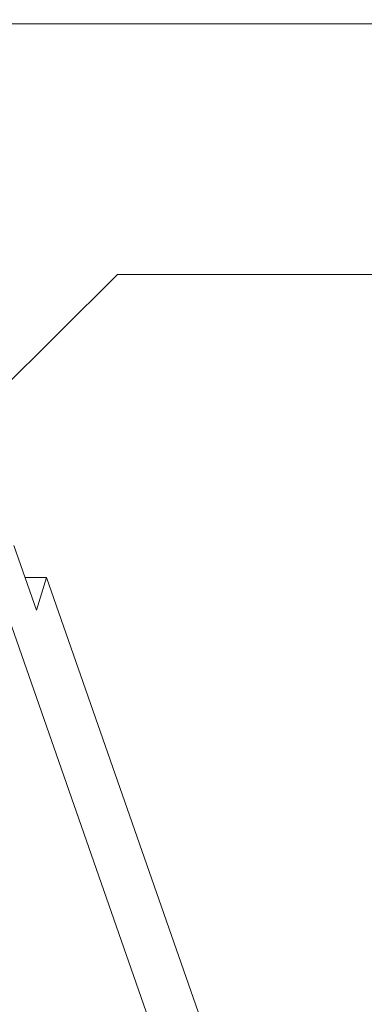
# Model space of a CAD drawing. Header units: millimetres. Extents: x -473 to 23648, y -382 to 1866.
# Tile 221 of 256: x 8168.45 to 8175.75, y 479.55 to 500.4. Entities that reach past the tile are written whole.
import ezdxf

# ---------------------------------------------------------------- set-up
doc = ezdxf.new("R2010")
doc.units = ezdxf.units.MM
doc.header["$LTSCALE"] = 80
doc.layers.add('20_ALL_FEATURES', color=7, linetype='CONTINUOUS')
doc.layers.add('_BLACK_HOLE', color=7, linetype='CONTINUOUS')

msp = doc.modelspace()

# ---------------------------------------------------------------- linework, layer by layer
at = {"layer": '20_ALL_FEATURES', "color": 0, "linetype": 'Continuous', "lineweight": 0}
for p, q in [((8170.528, 495), (8166.971, 491.478)), ((8318.271, 495.075), (8170.528, 495)), ((8168.808, 487.894), (8168.329, 489.264)), ((8168.566, 488.586), (8169.021, 488.586)), ((8168.808, 487.894), (8169.021, 488.586)), ((8169.021, 488.586), (8174.841, 471.921)), ((8168.122, 488.007), (8174.643, 469.333))]:
    msp.add_line(p, q, dxfattribs=at)
at = {"layer": '_BLACK_HOLE', "color": 0, "linetype": 'Continuous', "lineweight": 0}
msp.add_line((8346.151, 500.397), (8139.13, 500.293), dxfattribs=at)

doc.saveas('drawing.dxf')
